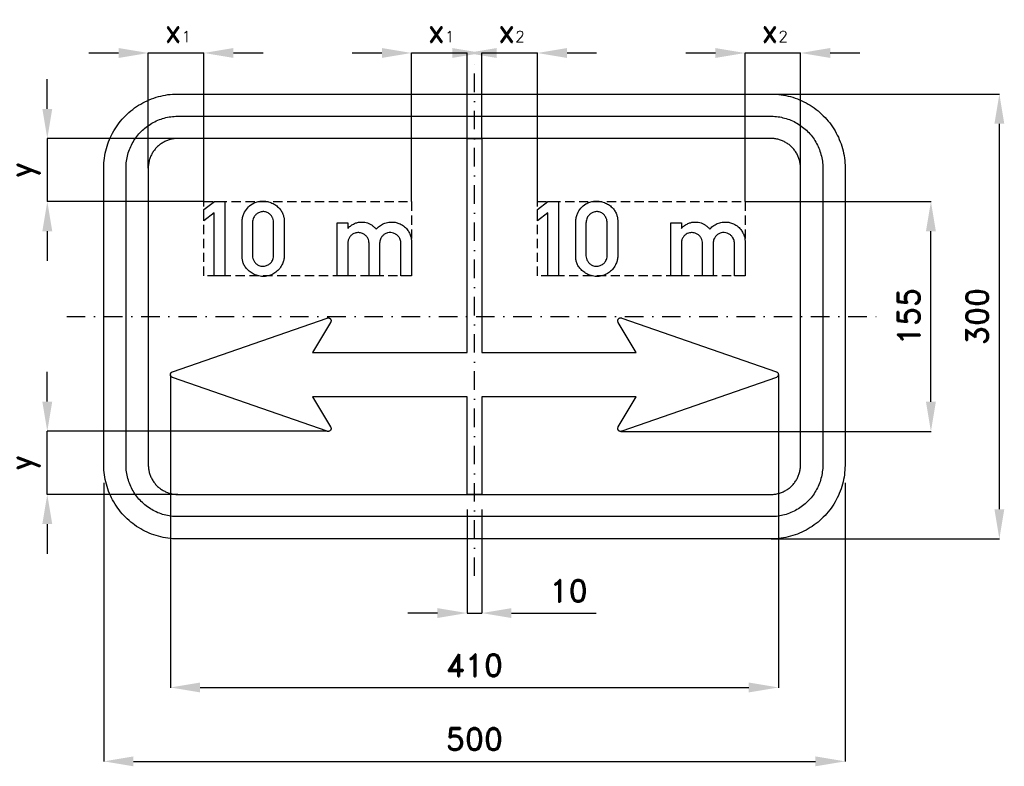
# Model space of a CAD drawing. Header units: millimetres. Extents: x -307 to 357, y -228 to 275.
import ezdxf

# ---------------------------------------------------------------- set-up
doc = ezdxf.new("R2010")
doc.units = ezdxf.units.MM
doc.header["$LTSCALE"] = 5
doc.linetypes.add('ČERCHOVANÁX2', pattern=[2, 1, -0.5, 0, -0.5])
doc.linetypes.add('ČÁRKOVANÁX2', pattern=[1.5, 1, -0.5])
doc.layers.add('Kóty', color=2, linetype='Continuous')
doc.layers.add('Značka', color=7, linetype='Continuous')
doc.styles.get("Standard").update_dxf_attribs({"font": 'romand.shx', "height": 15})
doc.dimstyles.get("Standard").update_dxf_attribs({"dimtxt": 15, "dimasz": 20, "dimexe": 0.18, "dimexo": 0.0625, "dimgap": 7.5, "dimtad": 1, "dimdec": 0, "dimzin": 0, "dimdsep": 46, "dimtxsty": 'Standard', "dimcen": 0.09, "dimadec": 0, "dimazin": 0, "dimtfac": 1, "dimtdec": 0, "dimtofl": 0, "dimtmove": 0, "dimatfit": 3, "dimfxl": 1, "dimtolj": 1, "dimtzin": 0, "dimarcsym": 0})

# ---------------------------------------------------------------- blocks, each defined once
blk = doc.blocks.new('*D0')
at = {"layer": 'Defpoints', "color": 0, "transparency": 16777216}
for p in [(-5, -55), (5, -55), (5, -125)]:
    blk.add_point(p, dxfattribs=at)
at = {"layer": 'Kóty', "color": 0, "lineweight": -2, "transparency": 16777216}
for p, q in [((-5, -55.06), (-5, -125.18)), ((5, -55.06), (5, -125.18)), ((-25, -125), (-45, -125)), ((25, -125), (82.14, -125))]:
    blk.add_line(p, q, dxfattribs=at)
at = {"layer": 'Kóty', "color": 0, "transparency": 16777216}
for points in [[(-25, -121.67), (-25, -128.33), (-5, -125)], [(25, -121.67), (25, -128.33), (5, -125)]]:
    blk.add_solid(points, dxfattribs=at)
at = {"layer": 'Kóty', "color": 0, "transparency": 16777216, "insert": (63.57, -110), "char_height": 15, "attachment_point": 5}
blk.add_mtext('\\A1;10', dxfattribs=at)
blk = doc.blocks.new('*D1')
at = {"layer": 'Defpoints', "color": 0, "transparency": 16777216}
for p in [(-250, -37.13), (250, -37.13), (250, -225)]:
    blk.add_point(p, dxfattribs=at)
at = {"layer": 'Kóty', "color": 0, "lineweight": -2, "transparency": 16777216}
for p, q in [((-250, -37.19), (-250, -225.18)), ((250, -37.19), (250, -225.18)), ((-230, -225), (230, -225))]:
    blk.add_line(p, q, dxfattribs=at)
at = {"layer": 'Kóty', "color": 0, "transparency": 16777216}
for points in [[(-230, -221.67), (-230, -228.33), (-250, -225)], [(230, -221.67), (230, -228.33), (250, -225)]]:
    blk.add_solid(points, dxfattribs=at)
at = {"layer": 'Kóty', "color": 0, "transparency": 16777216, "insert": (0, -210), "char_height": 15, "attachment_point": 5}
blk.add_mtext('\\A1;500', dxfattribs=at)
blk = doc.blocks.new('*D3')
at = {"layer": 'Defpoints', "color": 0, "transparency": 16777216}
for p in [(-205.06, 35.78), (205.03, 36.02), (205.03, -175.18)]:
    blk.add_point(p, dxfattribs=at)
at = {"layer": 'Kóty', "color": 0, "lineweight": -2, "transparency": 16777216}
for p, q in [((-205.06, 35.71), (-205.06, -175.36)), ((205.03, 35.96), (205.03, -175.36)), ((-185.06, -175.18), (185.03, -175.18))]:
    blk.add_line(p, q, dxfattribs=at)
at = {"layer": 'Kóty', "color": 0, "transparency": 16777216}
for points in [[(-185.06, -171.85), (-185.06, -178.51), (-205.06, -175.18)], [(185.03, -171.85), (185.03, -178.51), (205.03, -175.18)]]:
    blk.add_solid(points, dxfattribs=at)
at = {"layer": 'Kóty', "color": 0, "transparency": 16777216, "insert": (-0.02, -160.18), "char_height": 15, "attachment_point": 5}
blk.add_mtext('\\A1;410', dxfattribs=at)
blk = doc.blocks.new('*D4')
at = {"layer": 'Defpoints', "color": 0, "transparency": 16777216}
for p in [(182.55, 152.5), (307.93, 152.5), (98.79, -2.52)]:
    blk.add_point(p, dxfattribs=at)
at = {"layer": 'Kóty', "color": 0, "lineweight": -2, "transparency": 16777216}
for p, q in [((182.61, 152.5), (308.11, 152.5)), ((307.93, 17.48), (307.93, 132.5)), ((98.85, -2.52), (308.11, -2.52))]:
    blk.add_line(p, q, dxfattribs=at)
at = {"layer": 'Kóty', "color": 0, "transparency": 16777216}
for points in [[(304.6, 132.5), (311.26, 132.5), (307.93, 152.5)], [(304.6, 17.48), (311.26, 17.48), (307.93, -2.52)]]:
    blk.add_solid(points, dxfattribs=at)
at = {"layer": 'Kóty', "color": 0, "transparency": 16777216, "insert": (292.93, 74.99), "char_height": 15, "attachment_point": 5, "rotation": 90}
blk.add_mtext('\\A1;155', dxfattribs=at)
blk = doc.blocks.new('*D5')
at = {"layer": 'Defpoints', "color": 0, "transparency": 16777216}
for p in [(199.17, 225), (354.1, 225), (200, -75)]:
    blk.add_point(p, dxfattribs=at)
at = {"layer": 'Kóty', "color": 0, "lineweight": -2, "transparency": 16777216}
for p, q in [((199.24, 225), (354.28, 225)), ((354.1, -55), (354.1, 205)), ((200.06, -75), (354.28, -75))]:
    blk.add_line(p, q, dxfattribs=at)
at = {"layer": 'Kóty', "color": 0, "transparency": 16777216}
for points in [[(350.77, 205), (357.43, 205), (354.1, 225)], [(350.77, -55), (357.43, -55), (354.1, -75)]]:
    blk.add_solid(points, dxfattribs=at)
at = {"layer": 'Kóty', "color": 0, "transparency": 16777216, "insert": (339.1, 75), "char_height": 15, "attachment_point": 5, "rotation": 90}
blk.add_mtext('\\A1;300', dxfattribs=at)

msp = doc.modelspace()

# ---------------------------------------------------------------- linework, layer by layer
at = {"layer": 'Kóty'}
for p, q in [((-260, 252.66), (-240, 252.66)), ((-220, 175), (-220, 252.84)), ((-220, 252.66), (-182.55, 252.66)), ((-182.55, 152.5), (-182.55, 252.84)), ((-162.55, 252.66), (-142.55, 252.66)), ((-82.45, 252.66), (-62.45, 252.66)), ((-42.45, 152.5), (-42.45, 252.84)), ((-42.45, 252.66), (-5, 252.66)), ((-35, 252.66), (-15, 252.66)), ((-5, 195), (-5, 252.84)), ((5, 195), (5, 252.84)), ((5, 252.66), (42.45, 252.66)), ((15, 252.66), (35, 252.66)), ((42.45, 152.5), (42.45, 252.84)), ((62.45, 252.66), (82.45, 252.66)), ((142.55, 252.66), (162.55, 252.66)), ((182.55, 152.5), (182.55, 252.84)), ((182.55, 252.66), (220, 252.66)), ((220, 175.16), (220, 252.84)), ((240, 252.66), (260, 252.66)), ((-288.12, 215), (-288.12, 235)), ((-200, 195), (-288.3, 195)), ((-288.12, 195), (-288.12, 152.5)), ((-182.55, 152.5), (-288.3, 152.5)), ((-288.12, 132.5), (-288.12, 112.5)), ((-288.12, 17.57), (-288.12, 37.57)), ((-99.38, -2.43), (-288.3, -2.43)), ((-288.12, -45), (-288.12, -2.43)), ((-200, -45), (-288.3, -45)), ((-288.12, -65), (-288.12, -85))]:
    msp.add_line(p, q, dxfattribs=at)
msp.add_lwpolyline([(-5, -125), (5, -125)], dxfattribs=at)
for points in [[(-240, 256), (-240, 249.33), (-220, 252.66)], [(-162.55, 256), (-162.55, 249.33), (-182.55, 252.66)], [(-62.45, 256), (-62.45, 249.33), (-42.45, 252.66)], [(-15, 256), (-15, 249.33), (5, 252.66)], [(15, 256), (15, 249.33), (-5, 252.66)], [(62.45, 256), (62.45, 249.33), (42.45, 252.66)], [(162.55, 256), (162.55, 249.33), (182.55, 252.66)], [(240, 256), (240, 249.33), (220, 252.66)], [(-291.46, 215), (-284.79, 215), (-288.12, 195)], [(-291.46, 132.5), (-284.79, 132.5), (-288.12, 152.5)], [(-291.46, 17.57), (-284.79, 17.57), (-288.12, -2.43)], [(-291.46, -65), (-284.79, -65), (-288.12, -45)]]:
    msp.add_solid(points, dxfattribs=at)
at = {"layer": 'Značka', "color": 6, "linetype": 'ČERCHOVANÁX2', "ltscale": 2.5}
for points in [[(0, -100), (0, 250)], [(-275, 75), (275, 75)]]:
    msp.add_lwpolyline(points, dxfattribs=at)
at = {"layer": 'Značka', "color": 5}
for points in [[(-200, -75), (-200.2, -75), (-200.39, -75, -0.03218), (-206.85, -74.55, -0.035443), (-213.19, -73.23, -0.036267), (-219.33, -71.15, -0.03442), (-225.11, -68.24, -0.033722), (-230.5, -64.64, -0.034085), (-235.36, -60.36, -0.034209), (-239.65, -55.5, -0.034229), (-243.24, -50.11, -0.034044), (-246.13, -44.33, -0.033412), (-248.23, -38.19, -0.034127), (-249.57, -31.85, -0.036745), (-250, -25.39), (-250, -25.2), (-250, -25), (-250, 175), (-250, 175.2), (-250, 175.39, -0.03218), (-249.55, 181.85, -0.035443), (-248.23, 188.19, -0.036267), (-246.15, 194.33, -0.034422), (-243.24, 200.11, -0.033722), (-239.64, 205.5, -0.034087), (-235.36, 210.35, -0.034208), (-230.5, 214.65, -0.034231), (-225.11, 218.24, -0.034039), (-219.33, 221.13, -0.033412), (-213.19, 223.23, -0.034124), (-206.85, 224.57, -0.036741), (-200.39, 225), (-200.2, 225), (-200, 225), (200, 225), (200.2, 225), (200.39, 225, -0.032179), (206.85, 224.55, -0.035442), (213.19, 223.23, -0.036264), (219.33, 221.15, -0.034416), (225.11, 218.24, -0.033719), (230.5, 214.64, -0.034088), (235.35, 210.35, -0.034205), (239.65, 205.5, -0.034231), (243.24, 200.11, -0.034041), (246.13, 194.33, -0.033413), (248.23, 188.19, -0.034124), (249.57, 181.85, -0.036741), (250, 175.39), (250, 175.2), (250, 175), (250, -25), (250, -25.2), (250, -25.39, -0.032179), (249.55, -31.85, -0.035442), (248.23, -38.19, -0.036264), (246.15, -44.33, -0.034415), (243.24, -50.11, -0.033719), (239.64, -55.5, -0.034086), (235.35, -60.36, -0.034205), (230.5, -64.65, -0.03423), (225.11, -68.24, -0.034046), (219.33, -71.13, -0.033413), (213.19, -73.23, -0.034127), (206.85, -74.57, -0.036745), (200.39, -75), (200.2, -75), (200, -75), (-200, -75)], [(-200, -60), (-200.14, -60), (-200.27, -60, -0.03218), (-204.79, -59.68, -0.035443), (-209.24, -58.76, -0.036267), (-213.53, -57.31, -0.034421), (-217.58, -55.27, -0.033721), (-221.35, -52.75, -0.034085), (-224.75, -49.75, -0.034209), (-227.75, -46.35, -0.034229), (-230.26, -42.58, -0.034044), (-232.29, -38.53, -0.033412), (-233.76, -34.24, -0.034127), (-234.7, -29.79, -0.036745), (-235, -25.27), (-235, -25.14), (-235, -25), (-235, 175), (-235, 175.14), (-235, 175.28, -0.032181), (-234.68, 179.79, -0.035442), (-233.76, 184.24, -0.036269), (-232.31, 188.53, -0.034425), (-230.26, 192.58, -0.033726), (-227.75, 196.35, -0.03408), (-224.75, 199.75, -0.034207), (-221.35, 202.75, -0.03422), (-217.58, 205.26, -0.034045), (-213.53, 207.29, -0.03341), (-209.24, 208.76, -0.034129), (-204.79, 209.7, -0.036744), (-200.27, 210), (-200.14, 210), (-200, 210), (200, 210), (200.14, 210), (200.28, 210, -0.032179), (204.79, 209.68, -0.035441), (209.24, 208.76, -0.036271), (213.53, 207.31, -0.034422), (217.58, 205.26, -0.033719), (221.35, 202.75, -0.034074), (224.75, 199.75, -0.034205), (227.75, 196.35, -0.034219), (230.26, 192.58, -0.034043), (232.29, 188.53, -0.033408), (233.76, 184.24, -0.03413), (234.7, 179.79, -0.036744), (235, 175.28), (235, 175.14), (235, 175), (235, -25), (235, -25.14), (235, -25.27, -0.032179), (234.68, -29.79, -0.035442), (233.76, -34.24, -0.036269), (232.31, -38.53, -0.034418), (230.26, -42.58, -0.033714), (227.75, -46.35, -0.034079), (224.75, -49.75, -0.034207), (221.35, -52.75, -0.034228), (217.58, -55.27, -0.034043), (213.53, -57.29, -0.03341), (209.24, -58.76, -0.034128), (204.79, -59.7, -0.036745), (200.28, -60), (200.14, -60), (200, -60), (-200, -60)], [(-200, -45), (200, -45), (200.08, -45), (200.16, -45, 0.032179), (202.74, -44.82, 0.035444), (205.28, -44.29, 0.036265), (207.73, -43.46, 0.034417), (210.05, -42.29, 0.033718), (212.2, -40.86, 0.03408), (214.14, -39.14, 0.034213), (215.86, -37.2, 0.034222), (217.29, -35.05, 0.034048), (218.45, -32.73, 0.033405), (219.29, -30.28, 0.034129), (219.83, -27.74, 0.036741), (220, -25.16), (220, -25.08), (220, -25), (220, 175), (220, 175.08), (220, 175.16, 0.032179), (219.82, 177.74, 0.035443), (219.29, 180.28, 0.036259), (218.46, 182.73, 0.034409), (217.29, 185.04, 0.033719), (215.86, 187.2, 0.034073), (214.14, 189.14, 0.034214), (212.2, 190.86, 0.034226), (210.05, 192.29, 0.03405), (207.73, 193.45, 0.033407), (205.28, 194.29, 0.034128), (202.74, 194.83, 0.036741), (200.16, 195), (200.08, 195), (200, 195), (-200, 195), (-200.08, 195), (-200.16, 195, 0.032179), (-202.74, 194.82, 0.035442), (-205.28, 194.29, 0.036259), (-207.73, 193.46, 0.034414), (-210.05, 192.29, 0.03372), (-212.2, 190.86, 0.034079), (-214.14, 189.14, 0.03421), (-215.86, 187.2, 0.034232), (-217.29, 185.04, 0.034046), (-218.45, 182.73, 0.033413), (-219.29, 180.28, 0.034126), (-219.83, 177.74, 0.036744), (-220, 175.16), (-220, 175.08), (-220, 175), (-220, -25), (-220, -25.08), (-220, -25.16, 0.032179), (-219.82, -27.74, 0.035443), (-219.29, -30.28, 0.036265), (-218.46, -32.73, 0.034421), (-217.29, -35.05, 0.033719), (-215.86, -37.2, 0.034086), (-214.14, -39.14, 0.034208), (-212.2, -40.86, 0.034229), (-210.05, -42.29, 0.034044), (-207.73, -43.45, 0.033412), (-205.28, -44.29, 0.034128), (-202.74, -44.83, 0.036744), (-200.16, -45), (-200.08, -45), (-200, -45)], [(-5, 20.78), (-22.85, 20.78), (-48.85, 20.78), (-99, 20.78), (-109.15, 20.78), (-96.99, 0.51), (-96.94, 0.42), (-96.89, 0.33, -0.052118), (-96.76, -0.03, -0.052286), (-96.71, -0.42, -0.065017), (-96.74, -0.91, -0.064973), (-96.89, -1.37, -0.06486), (-97.15, -1.79, -0.064737), (-97.5, -2.12, -0.064362), (-97.92, -2.37, -0.063176), (-98.39, -2.5, -0.05229), (-98.79, -2.53, -0.057037), (-99.17, -2.47), (-99.27, -2.44), (-99.36, -2.41), (-203.72, 33.89), (-203.81, 33.92), (-203.9, 33.96, -0.052666), (-204.24, 34.16, -0.052816), (-204.54, 34.42, -0.065722), (-204.82, 34.82, -0.065667), (-205, 35.29, -0.06554), (-205.06, 35.78, -0.065399), (-205, 36.26, -0.065047), (-204.82, 36.72, -0.063852), (-204.54, 37.13, -0.052849), (-204.24, 37.39, -0.057634), (-203.9, 37.59), (-203.81, 37.63), (-203.72, 37.66), (-99.36, 73.96), (-99.26, 73.99), (-99.17, 74.02, -0.052189), (-98.78, 74.07, -0.052278), (-98.39, 74.05, -0.065012), (-97.92, 73.92, -0.064993), (-97.5, 73.67, -0.064873), (-97.15, 73.34, -0.064755), (-96.89, 72.92, -0.064342), (-96.74, 72.46, -0.06318), (-96.71, 71.97, -0.052278), (-96.76, 71.58, -0.057016), (-96.89, 71.22), (-96.94, 71.13), (-96.99, 71.04), (-109.15, 50.78), (-99, 50.78), (-48.85, 50.78), (-5, 50.78), (-5, 195), (5, 195), (5, 50.78), (30.85, 50.78), (99, 50.78), (109.15, 50.78), (96.99, 71.04), (96.94, 71.13), (96.89, 71.22), (96.76, 71.58), (96.7, 71.97, -0.065015), (96.74, 72.46, -0.065062), (96.89, 72.92, -0.064906), (97.15, 73.34, -0.064717), (97.5, 73.67, -0.064371), (97.92, 73.92, -0.063197), (98.39, 74.05, -0.052286), (98.79, 74.08, -0.057056), (99.17, 74.02), (99.27, 73.99), (99.36, 73.96), (203.72, 37.66), (203.81, 37.63), (203.9, 37.59, -0.052707), (204.24, 37.39), (204.54, 37.13, -0.065743), (204.82, 36.73), (205, 36.26), (205.06, 35.78), (205, 35.29), (204.82, 34.83, -0.063901), (204.54, 34.42), (204.24, 34.16, -0.057624), (203.9, 33.96), (203.81, 33.92), (203.72, 33.89), (99.36, -2.41), (99.26, -2.44), (99.17, -2.47, -0.052162), (98.79, -2.52, -0.052254), (98.39, -2.5, -0.065038), (97.92, -2.37, -0.06498), (97.5, -2.12, -0.064896), (97.15, -1.79, -0.064718), (96.89, -1.37, -0.064401), (96.74, -0.91, -0.063148), (96.7, -0.42), (96.76, -0.03), (96.89, 0.33), (96.94, 0.42), (96.99, 0.51), (109.15, 20.78), (99, 20.78), (30.85, 20.78), (5, 20.78), (5, -45), (-5, -45), (-5, 20.78)], [(-156.66, 138.02), (-156.66, 138.47, -0.005945), (-156.66, 138.92, -0.049016), (-156.33, 141.65, -0.049991), (-155.47, 144.29, -0.079536), (-153.17, 148.06, -0.089086), (-149.8, 150.86, -0.059791), (-147.21, 152.06, -0.052013), (-144.42, 152.65, -0.062018), (-140.78, 152.66, -0.064502), (-137.26, 151.75, -0.05544), (-134.54, 150.39, -0.055488), (-132.18, 148.47, -0.051116), (-130.45, 146.39, -0.054895), (-129.2, 144, -0.045229), (-128.56, 141.94, -0.045981), (-128.3, 139.81, -0.012306), (-128.29, 139.07, -0.004118), (-128.3, 138.32), (-128.3, 116.53), (-128.3, 116.08, -0.006897), (-128.3, 115.64, -0.05178), (-128.64, 113.04, -0.049693), (-129.5, 110.56, -0.066795), (-131.36, 107.43, -0.065907), (-133.97, 104.89, -0.061098), (-136.79, 103.17, -0.064143), (-139.94, 102.2, -0.069659), (-143.57, 102.01, -0.067452), (-147.11, 102.8, -0.056808), (-149.97, 104.15, -0.049589), (-152.48, 106.08, -0.048056), (-154.39, 108.15, -0.065883), (-155.77, 110.56, -0.054769), (-156.43, 112.75, -0.042361), (-156.66, 115.04, -0.009261), (-156.67, 115.78, -0.003091), (-156.66, 116.53), (-156.66, 138.02)], [(68.34, 138.02), (68.34, 138.47), (68.34, 138.92, -0.049016), (68.66, 141.65, -0.049999), (69.53, 144.29, -0.079542), (71.83, 148.06, -0.089084), (75.2, 150.86, -0.059791), (77.79, 152.06, -0.052014), (80.58, 152.65, -0.062018), (84.22, 152.66, -0.064498), (87.74, 151.75, -0.05544), (90.46, 150.39, -0.055479), (92.82, 148.47, -0.051112), (94.55, 146.39, -0.054895), (95.8, 144, -0.045222), (96.44, 141.94, -0.045988), (96.7, 139.81), (96.71, 139.07), (96.7, 138.32), (96.7, 116.53), (96.7, 116.08), (96.7, 115.64, -0.051775), (96.36, 113.04, -0.049704), (95.5, 110.56, -0.066795), (93.64, 107.43, -0.065912), (91.03, 104.89, -0.061098), (88.21, 103.17, -0.064143), (85.06, 102.2, -0.06966), (81.43, 102.01, -0.067452), (77.89, 102.8, -0.056808), (75.04, 104.15, -0.049589), (72.52, 106.08, -0.048054), (70.61, 108.15, -0.065885), (69.23, 110.56, -0.054773), (68.57, 112.75, -0.042354), (68.34, 115.04), (68.33, 115.78), (68.34, 116.53), (68.34, 138.02)], [(-149.8, 138.02), (-149.8, 116.53), (-149.8, 116.23, 0.009644), (-149.8, 115.93, 0.07387), (-149.45, 114.08, 0.059515), (-148.6, 112.35, 0.070729), (-147.19, 110.57, 0.094584), (-145.32, 109.36, 0.108403), (-142.82, 108.87, 0.087548), (-140.25, 109.36, 0.078154), (-138.21, 110.42, 0.088166), (-136.66, 112.05, 0.061773), (-135.93, 113.41, 0.061189), (-135.56, 114.91, 0.025187), (-135.49, 115.72, 0.008384), (-135.47, 116.53), (-135.47, 138.02, 0.00549), (-135.52, 138.73, 0.016507), (-135.59, 139.43, 0.058321), (-136.07, 141.19, 0.064724), (-136.96, 142.8, 0.088092), (-138.66, 144.5, 0.097895), (-140.84, 145.48, 0.099843), (-143.27, 145.64, 0.088276), (-145.62, 144.89, 0.074166), (-147.34, 143.72, 0.075676), (-148.63, 142.11, 0.052596), (-149.27, 140.76, 0.046075), (-149.64, 139.31, 0.014329), (-149.73, 138.66, 0.004792), (-149.8, 138.02)], [(75.2, 138.02), (75.2, 116.53), (75.2, 116.23), (75.2, 115.93, 0.07385), (75.55, 114.08, 0.059521), (76.4, 112.35, 0.070727), (77.81, 110.57, 0.094586), (79.68, 109.36, 0.108403), (82.18, 108.87, 0.087548), (84.75, 109.36, 0.078149), (86.79, 110.42, 0.088164), (88.34, 112.05, 0.061772), (89.07, 113.41, 0.061189), (89.44, 114.91, 0.025121), (89.51, 115.72), (89.53, 116.53), (89.53, 138.02), (89.48, 138.73), (89.41, 139.43, 0.058313), (88.93, 141.19, 0.064713), (88.04, 142.8, 0.088093), (86.35, 144.5, 0.097895), (84.16, 145.48, 0.099843), (81.73, 145.64, 0.088279), (79.38, 144.89, 0.074171), (77.66, 143.72, 0.075676), (76.37, 142.11, 0.052601), (75.73, 140.76, 0.046075), (75.36, 139.31), (75.27, 138.66), (75.2, 138.02)], [(-92.59, 102.5), (-92.59, 138.23), (-85.41, 138.23), (-85.41, 134.25), (-85.02, 134.69, -0.009556), (-84.62, 135.12, -0.053803), (-82.67, 136.71, -0.054634), (-80.41, 137.85, -0.049774), (-78.26, 138.49, -0.049913), (-76.02, 138.69, -0.044604), (-74.03, 138.53, -0.045341), (-72.1, 138.03, -0.041519), (-70.33, 137.24, -0.034764), (-68.69, 136.19, -0.023455), (-67.8, 135.48, -0.033496), (-66.99, 134.68, -0.015017), (-66.61, 134.23), (-66.25, 133.76, -0.003824), (-65.83, 134.26, -0.011394), (-65.38, 134.75, -0.072057), (-62.71, 136.84, -0.066461), (-59.55, 138.15, -0.035528), (-57.8, 138.54, -0.035842), (-56.03, 138.69, -0.050522), (-53.47, 138.48, -0.049654), (-50.99, 137.77, -0.068285), (-47.87, 136.08, -0.073295), (-45.35, 133.61, -0.056855), (-43.86, 131.26, -0.048832), (-42.9, 128.65, -0.019154), (-42.66, 127.69, -0.024998), (-42.52, 126.71, -0.009364), (-42.48, 126.27), (-42.45, 125.83), (-42.45, 102.5), (-49.62, 102.5), (-49.62, 124.39), (-49.63, 124.66), (-49.65, 124.93, 0.050216), (-49.87, 126.26, 0.05089), (-50.36, 127.53, 0.067725), (-51.35, 129.05, 0.066941), (-52.71, 130.26, 0.073519), (-54.5, 131.18, 0.074321), (-56.48, 131.54, 0.080733), (-58.65, 131.32, 0.080661), (-60.66, 130.43, 0.070503), (-62.1, 129.25, 0.075393), (-63.13, 127.71, 0.050738), (-63.62, 126.42, 0.032961), (-63.88, 125.06), (-63.91, 124.87), (-63.94, 124.67), (-63.94, 102.5), (-71.1, 102.5), (-71.1, 124.53), (-71.11, 124.83, 0.009773), (-71.12, 125.13, 0.073754), (-71.54, 126.92, 0.069016), (-72.45, 128.53, 0.074723), (-73.83, 129.99, 0.073772), (-75.59, 130.98, 0.089057), (-78.05, 131.54, 0.093657), (-80.53, 131.19, 0.073305), (-82.23, 130.4, 0.071139), (-83.63, 129.16, 0.077001), (-84.79, 127.38, 0.077986), (-85.35, 125.34, 0.008065), (-85.38, 125.07), (-85.41, 124.8), (-85.41, 102.5), (-92.59, 102.5)], [(132.41, 102.5), (132.41, 138.23), (139.59, 138.23), (139.59, 134.25), (139.98, 134.69), (140.38, 135.12, -0.053803), (142.33, 136.71, -0.054635), (144.59, 137.85, -0.049774), (146.74, 138.49, -0.049913), (148.98, 138.69, -0.044604), (150.97, 138.53, -0.045343), (152.9, 138.03, -0.041532), (154.67, 137.24, -0.03478), (156.31, 136.19, -0.023471), (157.2, 135.48, -0.033515), (158.01, 134.68), (158.39, 134.23), (158.75, 133.76), (159.18, 134.26), (159.62, 134.75, -0.072054), (162.29, 136.84, -0.066461), (165.45, 138.15, -0.035526), (167.2, 138.54, -0.035843), (168.97, 138.69, -0.050521), (171.53, 138.48, -0.049651), (174, 137.77, -0.06829), (177.13, 136.08, -0.073295), (179.65, 133.61, -0.056855), (181.14, 131.26, -0.048842), (182.1, 128.65), (182.34, 127.69), (182.48, 126.71), (182.52, 126.27), (182.55, 125.83), (182.55, 102.5), (175.38, 102.5), (175.38, 124.39), (175.37, 124.66), (175.35, 124.93, 0.050205), (175.13, 126.26, 0.050911), (174.64, 127.53, 0.06771), (173.65, 129.05, 0.066935), (172.29, 130.26, 0.073525), (170.5, 131.18, 0.074325), (168.52, 131.54, 0.080733), (166.35, 131.32, 0.080667), (164.34, 130.43, 0.070497), (162.9, 129.25, 0.075379), (161.87, 127.71, 0.050759), (161.38, 126.42, 0.032983), (161.12, 125.06), (161.09, 124.87), (161.06, 124.67), (161.06, 102.5), (153.9, 102.5), (153.9, 124.53), (153.89, 124.83), (153.88, 125.13, 0.073754), (153.46, 126.92, 0.069009), (152.55, 128.53, 0.074722), (151.17, 129.99, 0.073766), (149.41, 130.98, 0.089053), (146.95, 131.54, 0.093658), (144.47, 131.19, 0.073309), (142.77, 130.4, 0.071138), (141.37, 129.16, 0.076996), (140.21, 127.38, 0.077979), (139.65, 125.34), (139.62, 125.07), (139.59, 124.8), (139.59, 102.5), (132.41, 102.5)]]:
    msp.add_lwpolyline(points, format="xyb", dxfattribs=at)
for points in [[(-175.45, 102.5), (-175.45, 144.91), (-182.55, 139.57), (-182.55, 147.16), (-175.38, 152.5), (-168.33, 152.5), (-168.33, 102.5), (-175.45, 102.5)], [(49.55, 102.5), (49.55, 144.91), (42.45, 139.57), (42.45, 147.16), (49.62, 152.5), (56.67, 152.5), (56.67, 102.5), (49.55, 102.5)]]:
    msp.add_lwpolyline(points, dxfattribs=at)
at = {"layer": 'Značka', "color": 6, "linetype": 'ČÁRKOVANÁX2', "ltscale": 1.25}
for points in [[(-182.55, 102.37), (-182.55, 152.5), (-42.45, 152.5), (-42.45, 102.5), (-182.55, 102.37)], [(42.45, 102.37), (42.45, 152.5), (182.55, 152.5), (182.55, 102.5), (42.45, 102.37)]]:
    msp.add_lwpolyline(points, dxfattribs=at)

# ---------------------------------------------------------------- texts
at = {"layer": 'Kóty', "char_height": 15, "attachment_point": 1}
for s, insert in [('x{\\H0.5x;1}', (-209.05, 274.98)), ('x{\\H0.5x;1}', (-31.51, 274.98)), ('x{\\H0.5x;2}', (15.95, 274.98)), ('x{\\H0.5x;2}', (193.49, 274.98))]:
    msp.add_mtext_dynamic_manual_height_columns(s, width=16.9357, gutter_width=200, heights=[0], dxfattribs=dict(at, insert=insert))
at = {"layer": 'Kóty', "char_height": 15, "attachment_point": 5, "rotation": 90}
for insert in [(-303.12, 173.75), (-303.12, -23.71)]:
    msp.add_mtext('\\A1;y', dxfattribs=dict(at, insert=insert))

# ---------------------------------------------------------------- dimensions: what is measured, and where the dimension line sits
at = {"layer": 'Kóty'}
for base, p1, p2, picture, middle in [((354.1, 225), (200, -75), (199.17, 225), '*D5', (339.1, 75)), ((307.93, 152.5), (98.79, -2.52), (182.55, 152.5), '*D4', (292.93, 74.99))]:
    dim = msp.add_linear_dim(base=base, p1=p1, p2=p2, angle=90, dimstyle='Standard', dxfattribs=at)
    dim.commit()
    dim.dimension.update_dxf_attribs({"geometry": picture, "text_midpoint": middle})
for base, p1, p2, picture, middle in [((205.03, -175.18), (-205.06, 35.78), (205.03, 36.02), '*D3', (-0.02, -160.18)), ((250, -225), (-250, -37.13), (250, -37.13), '*D1', (0, -210)), ((5, -125), (-5, -55), (5, -55), '*D0', (63.57, -110))]:
    dim = msp.add_linear_dim(base=base, p1=p1, p2=p2, dimstyle='Standard', dxfattribs=at)
    dim.commit()
    dim.dimension.update_dxf_attribs({"geometry": picture, "text_midpoint": middle})

doc.saveas('drawing.dxf')
